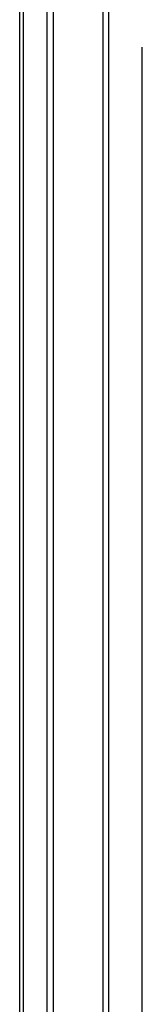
# Model space of a CAD drawing. Header units: inches. Extents: x 17 to 428, y 46 to 203.
# Tile 91 of 110: x 390.012 to 390.945, y 171.248 to 178.743. Entities that reach past the tile are written whole.
import ezdxf

# ---------------------------------------------------------------- set-up
doc = ezdxf.new("R2010")
doc.units = ezdxf.units.IN
doc.header["$MEASUREMENT"] = 0
doc.layers.add('Visible Edges(ANSI)', color=7, linetype='Continuous', lineweight=25)
doc.layers.add('Visible Tangent Edges(ANSI)', color=7, linetype='Continuous', lineweight=25)

msp = doc.modelspace()

# ---------------------------------------------------------------- linework, layer by layer
at = {"layer": 'Visible Edges(ANSI)'}
for p, q in [((390.0118, 155.8506), (390.0118, 178.9724)), ((390.2694, 155.6111), (390.2694, 178.9788)), ((390.2213, 155.5834), (390.2213, 178.9511)), ((390.9451, 155.1666), (390.9451, 178.5343))]:
    msp.add_line(p, q, dxfattribs=at)
at = {"layer": 'Visible Tangent Edges(ANSI)'}
for p, q in [((390.6448, 179.274), (390.6448, 156.2145)), ((390.6886, 179.1915), (390.6886, 156.2971)), ((390.0407, 155.7352), (390.0407, 179.0072))]:
    msp.add_line(p, q, dxfattribs=at)

doc.saveas('drawing.dxf')
